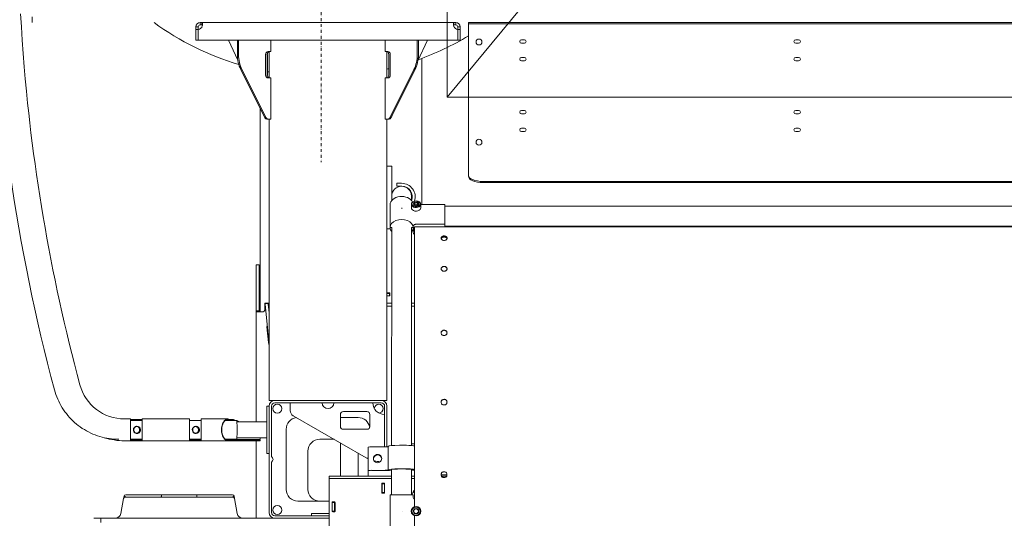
# Model space of a CAD drawing. Header units: millimetres. Extents: x -70269 to 35056, y -51814 to 48966.
# Tile 141 of 220: x -37587 to -35917, y 30694 to 31540. Entities that reach past the tile are written whole.
import ezdxf

# ---------------------------------------------------------------- set-up
doc = ezdxf.new("R2010")
doc.units = ezdxf.units.MM
doc.linetypes.add('DASHDOT', pattern=[1, 0.5, -0.25, 0, -0.25])
doc.layers.add('00 - nowa technologia myjni_Nr_pióra__95', color=7, linetype='Continuous', lineweight=20, true_color=0x7c7c7c)
doc.layers.add('Nowe_Drzwi Archicad_Nr_pióra__95', color=7, linetype='Continuous', lineweight=20, true_color=0x7c7c7c)
doc.layers.add('Nowe_Drzwi Archicad', color=7, linetype='Continuous')
doc.layers.add('XREF', color=8, linetype='Continuous', lineweight=9)

# ---------------------------------------------------------------- blocks, each defined once
blk = doc.blocks.new('Drzwi garażowe_ segmentowe[5]_1')
at = {"layer": 'Nowe_Drzwi Archicad_Nr_pióra__95', "color": 8, "linetype": 'Continuous', "lineweight": 20, "true_color": 0x7c7c7c}
for p, q in [((159.88, 2596.65), (159.88, 3006.64)), ((498.88, 3006.64), (159.88, 2596.65)), ((498.88, 2596.65), (159.88, 2596.65))]:
    blk.add_line(p, q, dxfattribs=at)
blk = doc.blocks.new('parter 2025.10.15')
at = {"layer": '00 - nowa technologia myjni_Nr_pióra__95', "color": 8, "linetype": 'DASHDOT', "lineweight": 5}
blk.add_line((138.52, 2711.05), (138.52, 2585.6), dxfattribs=at)
at = {"layer": '00 - nowa technologia myjni_Nr_pióra__95', "color": 8, "linetype": 'Continuous', "lineweight": 5}
for p, q in [((89.52, 2610.28), (89.52, 2609.28)), ((117.27, 2608.54), (117.67, 2608.54)), ((117.27, 2608.54), (117.27, 2608.13)), ((117.27, 2608.13), (117.67, 2608.13)), ((117.27, 2606.28), (117.27, 2608.13)), ((117.67, 2608.54), (117.67, 2608.14)), ((117.67, 2606.28), (117.67, 2608.14)), ((118.3, 2609.28), (118.01, 2609.28)), ((118.01, 2609.28), (118.01, 2608.88)), ((118.3, 2608.88), (118.01, 2608.88)), ((118.3, 2609.28), (161.03, 2609.28)), ((118.3, 2609.28), (118.3, 2608.88)), ((161.33, 2609.28), (161.03, 2609.28)), ((161.03, 2609.28), (161.03, 2608.88)), ((161.33, 2608.88), (161.03, 2608.88)), ((161.33, 2609.28), (161.33, 2608.88)), ((162.07, 2608.54), (161.67, 2608.54)), ((161.67, 2608.13), (161.67, 2608.54)), ((161.67, 2606.28), (161.67, 2608.14)), ((162.07, 2608.13), (161.67, 2608.13)), ((161.67, 2608.13), (161.67, 2606.28)), ((162.07, 2608.13), (162.07, 2608.54)), ((162.07, 2606.28), (162.07, 2608.13)), ((164.47, 2609.28), (163.47, 2609.28)), ((163.47, 2609.28), (163.47, 2609.08)), ((163.47, 2609.08), (163.47, 2608.58)), ((164.47, 2609.08), (163.47, 2609.08)), ((163.47, 2587.72), (163.47, 2608.58)), ((164.47, 2609.28), (320.47, 2609.28)), ((164.47, 2609.08), (320.47, 2609.08)), ((117.27, 2606.28), (117.67, 2606.28)), ((161.67, 2606.28), (117.67, 2606.28)), ((122.78, 2606.28), (124.38, 2602.88)), ((124.3, 2606.28), (124.3, 2603.82)), ((124.5, 2606.28), (124.5, 2603.82)), ((129.96, 2604.38), (129.96, 2606.28)), ((149.35, 2604.38), (149.35, 2606.28)), ((154.81, 2606.28), (154.81, 2603.82)), ((156.56, 2606.28), (154.92, 2602.79)), ((155.01, 2606.28), (155.01, 2603.82)), ((162.07, 2606.28), (161.67, 2606.28)), ((172.47, 2606.38), (172.97, 2606.38)), ((218.97, 2606.38), (219.47, 2606.38)), ((172.47, 2605.78), (172.97, 2605.78)), ((218.97, 2605.78), (219.47, 2605.78)), ((129.09, 2603.88), (129.09, 2600.38)), ((129.1, 2603.88), (129.1, 2600.38)), ((129.38, 2603.88), (129.38, 2600.38)), ((129.53, 2604.38), (129.96, 2604.38)), ((129.67, 2599.88), (129.67, 2604.38)), ((149.79, 2604.38), (149.35, 2604.38)), ((149.67, 2599.88), (149.67, 2604.38)), ((149.96, 2603.88), (149.96, 2600.38)), ((150.22, 2603.88), (150.22, 2600.38)), ((155.57, 2578.4), (155.57, 2603.19)), ((172.47, 2603.38), (172.97, 2603.38)), ((218.97, 2603.38), (219.47, 2603.38)), ((124.88, 2601.32), (128.98, 2593.13)), ((125.08, 2601.32), (129.18, 2593.13)), ((154.23, 2601.32), (150.13, 2593.13)), ((154.43, 2601.32), (150.33, 2593.13)), ((172.47, 2602.78), (172.97, 2602.78)), ((218.97, 2602.78), (219.47, 2602.78)), ((129.53, 2599.88), (129.96, 2599.88)), ((129.96, 2592.88), (129.96, 2599.88)), ((149.35, 2592.88), (149.35, 2599.88)), ((149.79, 2599.88), (149.35, 2599.88)), ((128.17, 2594.75), (128.17, 2560.18)), ((128.96, 2593.16), (128.99, 2593.1)), ((129.28, 2592.88), (129.35, 2592.88)), ((129.55, 2592.88), (129.35, 2592.88)), ((129.55, 2592.88), (129.96, 2592.88)), ((129.67, 2545.18), (129.67, 2592.88)), ((149.76, 2592.88), (149.35, 2592.88)), ((149.67, 2545.18), (149.67, 2592.88)), ((149.96, 2592.88), (149.76, 2592.88)), ((150.05, 2592.88), (149.96, 2592.88)), ((150.79, 2594.04), (150.35, 2593.1)), ((172.47, 2594.38), (172.97, 2594.38)), ((172.47, 2593.78), (172.97, 2593.78)), ((218.97, 2594.38), (219.47, 2594.38)), ((218.97, 2593.78), (219.47, 2593.78)), ((172.47, 2591.38), (172.97, 2591.38)), ((218.97, 2591.38), (219.47, 2591.38)), ((172.47, 2590.78), (172.97, 2590.78)), ((218.97, 2590.78), (219.47, 2590.78)), ((163.47, 2587.72), (163.47, 2587.27)), ((163.47, 2583.38), (163.47, 2587.27)), ((149.67, 2584.91), (150.47, 2584.91)), ((149.67, 2584.91), (149.67, 2574.31)), ((150.47, 2584.91), (150.47, 2579.83)), ((163.47, 2583.2), (163.47, 2583.38)), ((151.35, 2582.01), (152.15, 2582.01)), ((151.35, 2581.51), (151.35, 2582.01)), ((152.14, 2581.51), (151.35, 2581.51)), ((318.97, 2582.33), (165.97, 2582.33)), ((318.97, 2582.15), (165.97, 2582.15)), ((150.47, 2579.09), (150.47, 2579.83)), ((153.84, 2579.09), (153.84, 2579.83)), ((150.2, 2574.5), (150.2, 2578.4)), ((150.2, 2578.4), (150.2, 2574.5)), ((153.8, 2577.85), (153.8, 2578.46)), ((154.14, 2578.53), (154.15, 2578.52)), ((154.15, 2578.53), (154.14, 2578.53)), ((154.37, 2578.46), (154.27, 2578.33)), ((154.37, 2578.81), (154.37, 2578.8)), ((154.38, 2578.81), (154.37, 2578.81)), ((154.37, 2578.46), (154.37, 2578.81)), ((154.83, 2578.46), (154.37, 2578.46)), ((154.37, 2578.25), (154.37, 2578.24)), ((154.37, 2578.24), (154.38, 2578.24)), ((154.83, 2578.81), (154.83, 2578.81)), ((154.84, 2578.8), (154.83, 2578.81)), ((154.83, 2578.46), (154.83, 2578.81)), ((154.94, 2578.33), (154.83, 2578.46)), ((154.83, 2578.24), (154.84, 2578.25)), ((154.83, 2578.24), (154.83, 2578.24)), ((155.07, 2578.53), (155.06, 2578.53)), ((155.06, 2578.52), (155.07, 2578.53)), ((155.4, 2577.85), (155.4, 2578.46)), ((155.4, 2578.4), (159.45, 2578.4)), ((159.45, 2575.06), (159.45, 2578.4)), ((329.1, 2578.09), (159.45, 2578.13)), ((150.2, 2574.5), (150.5, 2574.5)), ((150.2, 2574.5), (150.5, 2574.5)), ((150.46, 2537.51), (150.47, 2574.5)), ((154.1, 2574.5), (153.8, 2574.5)), ((154.1, 2574.5), (153.8, 2574.5)), ((153.83, 2537.52), (153.84, 2574.5)), ((154.1, 2574.5), (154.1, 2574.71)), ((154.1, 2574.5), (154.1, 2574.71)), ((154.1, 2574.5), (154.35, 2574.5)), ((154.14, 2574.47), (154.12, 2574.5)), ((154.14, 2574.47), (154.14, 2573.95)), ((154.35, 2574.58), (154.34, 2527.14)), ((154.35, 2574.63), (154.35, 2574.58)), ((509.35, 2574.55), (154.35, 2574.63)), ((159.45, 2575.06), (154.6, 2575.06)), ((154.6, 2575.06), (159.45, 2575.06)), ((159.45, 2574.63), (159.45, 2575.06)), ((329.1, 2574.72), (159.45, 2574.76)), ((193.77, 2574.75), (193.77, 2574.62)), ((219.57, 2574.61), (219.57, 2574.75)), ((221.57, 2574.75), (221.57, 2574.61)), ((247.37, 2574.61), (247.37, 2574.74)), ((249.37, 2574.74), (249.37, 2574.61)), ((149.67, 2574.31), (150.22, 2574.31)), ((154.1, 2573.66), (154.1, 2573.99)), ((127.47, 2568.18), (127.47, 2567.18)), ((127.97, 2568.18), (127.47, 2568.18)), ((127.97, 2568.18), (127.97, 2567.18)), ((127.47, 2567.18), (127.47, 2560.88)), ((127.97, 2560.88), (127.97, 2567.18)), ((127.97, 2565.01), (127.97, 2566.34)), ((149.67, 2563.43), (150.17, 2563.43)), ((149.97, 2563.33), (149.67, 2563.33)), ((150.17, 2562.93), (149.67, 2562.93)), ((149.97, 2562.93), (149.67, 2562.93)), ((150.07, 2563.33), (149.97, 2563.33)), ((150.07, 2563.33), (150.07, 2562.93)), ((150.07, 2563.33), (150.17, 2563.33)), ((150.17, 2562.93), (150.17, 2563.43)), ((128.97, 2561.68), (128.97, 2561.18)), ((129.07, 2561.68), (128.97, 2561.68)), ((129.07, 2561.18), (128.97, 2561.18)), ((128.97, 2561.18), (128.97, 2560.74)), ((129.53, 2561.61), (129.03, 2561.57)), ((129.03, 2561.57), (129.04, 2561.45)), ((129.04, 2561.45), (129.38, 2557.56)), ((129.47, 2561.68), (129.07, 2561.68)), ((129.47, 2561.68), (129.57, 2561.68)), ((129.53, 2561.61), (129.54, 2561.49)), ((129.54, 2561.49), (129.67, 2560.04)), ((129.57, 2561.68), (129.57, 2561.18)), ((129.67, 2561.68), (129.57, 2561.68)), ((129.67, 2561.18), (129.57, 2561.18)), ((149.67, 2561.68), (149.77, 2561.68)), ((149.77, 2561.18), (149.67, 2561.18)), ((150.46, 2561.68), (149.77, 2561.68)), ((150.46, 2561.18), (149.77, 2561.18)), ((154.35, 2561.68), (153.83, 2561.68)), ((154.35, 2561.18), (153.83, 2561.18)), ((127.47, 2560.88), (127.47, 2560.38)), ((127.47, 2560.38), (127.47, 2560.18)), ((127.97, 2560.38), (127.47, 2560.38)), ((128.41, 2560.18), (127.47, 2560.18)), ((127.47, 2560.18), (127.47, 2541.52)), ((127.97, 2560.88), (127.97, 2560.38)), ((127.97, 2560.38), (127.97, 2560.18)), ((128.41, 2560.18), (128.47, 2560.18)), ((128.97, 2560.68), (128.97, 2560.74)), ((129.56, 2554.99), (129.32, 2557.68)), ((129.38, 2557.56), (129.67, 2554.33)), ((129.67, 2554.33), (129.67, 2554.3)), ((129.67, 2545.18), (130.67, 2545.18)), ((130.47, 2545.18), (130.47, 2545.16)), ((148.67, 2545.18), (130.67, 2545.18)), ((148.67, 2544.78), (130.67, 2544.78)), ((138.67, 2544.78), (133.27, 2544.78)), ((133.27, 2544.78), (133.27, 2543.44)), ((147.27, 2544.78), (140.67, 2544.78)), ((148.67, 2545.18), (149.67, 2545.18)), ((158.85, 2544.88), (158.85, 2544.88)), ((129.27, 2544.18), (129.27, 2543.18)), ((129.67, 2544.18), (129.27, 2544.18)), ((129.27, 2543.18), (129.27, 2537.18)), ((129.67, 2526.18), (129.67, 2544.18)), ((130.07, 2535.68), (130.07, 2544.18)), ((141.77, 2540.78), (141.77, 2542.78)), ((142.27, 2543.28), (146.27, 2543.28)), ((146.77, 2542.78), (146.77, 2540.78)), ((149.27, 2544.18), (149.27, 2537.3)), ((149.67, 2544.18), (149.67, 2537.31)), ((105.17, 2542.03), (106.17, 2542.03)), ((106.17, 2538.33), (106.17, 2542.03)), ((108.17, 2541.96), (106.17, 2541.96)), ((106.17, 2541.85), (106.17, 2541.93)), ((108.17, 2541.85), (106.17, 2541.85)), ((108.17, 2541.78), (106.17, 2541.78)), ((108.17, 2542.03), (108.17, 2538.33)), ((108.17, 2542.03), (116.17, 2542.03)), ((116.17, 2538.33), (116.17, 2542.03)), ((116.17, 2541.85), (116.17, 2541.93)), ((118.17, 2541.78), (116.17, 2541.78)), ((118.17, 2542.03), (118.17, 2538.33)), ((118.17, 2542.03), (122.68, 2542.03)), ((124.18, 2541.78), (122.27, 2541.78)), ((123.12, 2541.78), (122.97, 2541.85)), ((123.32, 2541.78), (122.99, 2541.95)), ((123.03, 2541.93), (123.55, 2541.93)), ((124.05, 2541.78), (123.77, 2541.88)), ((124.23, 2541.78), (124.18, 2541.78)), ((129.27, 2541.52), (124.22, 2541.52)), ((124.71, 2541.52), (124.25, 2541.7)), ((133.77, 2542.57), (146.11, 2535.45)), ((141.77, 2542.28), (144.77, 2542.28)), ((107.26, 2539.58), (107.27, 2539.58)), ((117.25, 2539.58), (117.26, 2539.58)), ((132.57, 2530.08), (132.57, 2540.28)), ((146.27, 2540.28), (142.27, 2540.28)), ((106.17, 2538.33), (105.17, 2538.33)), ((108.17, 2538.58), (106.17, 2538.58)), ((106.17, 2538.53), (108.17, 2538.53)), ((108.17, 2538.43), (106.17, 2538.43)), ((108.17, 2538.33), (106.17, 2538.33)), ((116.17, 2538.33), (108.17, 2538.33)), ((118.17, 2538.58), (116.17, 2538.58)), ((116.17, 2538.53), (118.17, 2538.53)), ((118.17, 2538.43), (116.17, 2538.43)), ((118.17, 2538.33), (116.17, 2538.33)), ((122.68, 2538.33), (118.17, 2538.33)), ((124.18, 2538.58), (122.27, 2538.58)), ((122.35, 2538.53), (128.17, 2538.53)), ((128.17, 2538.43), (122.68, 2538.43)), ((128.17, 2538.33), (122.68, 2538.33)), ((129.27, 2538.83), (124.22, 2538.83)), ((127.47, 2538.33), (127.47, 2525.17)), ((127.82, 2538.53), (127.82, 2538.43)), ((128.17, 2538.65), (128.17, 2538.83)), ((129.27, 2538.83), (128.17, 2538.83)), ((129.27, 2538.83), (128.17, 2538.83)), ((128.17, 2538.65), (128.17, 2538.53)), ((128.17, 2538.33), (128.17, 2538.43)), ((140.69, 2538.58), (138.27, 2538.58)), ((141.77, 2537.95), (141.77, 2532.33)), ((153.83, 2537.83), (154.34, 2537.83)), ((129.27, 2537.18), (129.27, 2536.18)), ((129.67, 2536.18), (129.27, 2536.18)), ((136.27, 2536.58), (136.27, 2530.08)), ((144.77, 2536.22), (144.77, 2532.33)), ((146.47, 2533.29), (146.47, 2537.27)), ((149.37, 2537.3), (147.07, 2537.3)), ((149.87, 2533.39), (149.87, 2537.38)), ((130.07, 2535.68), (130.27, 2535.43)), ((130.07, 2534.68), (130.27, 2534.93)), ((130.07, 2526.18), (130.07, 2534.68)), ((146.47, 2532.33), (146.47, 2533.29)), ((146.47, 2533.29), (146.85, 2533.26)), ((149.37, 2533.31), (147.07, 2533.31)), ((147.07, 2533.27), (149.37, 2533.27)), ((149.87, 2533.39), (149.87, 2533.36)), ((150.37, 2533.36), (150.37, 2533.39)), ((150.46, 2529.13), (150.46, 2533.44)), ((153.83, 2529.13), (153.83, 2533.45)), ((153.97, 2533.39), (153.97, 2533.32)), ((153.97, 2533.32), (154.34, 2533.32)), ((141.37, 2532.33), (139.87, 2532.33)), ((139.87, 2532.33), (139.87, 2531.93)), ((141.37, 2532.33), (139.87, 2532.33)), ((139.87, 2532.33), (139.87, 2531.93)), ((139.87, 2531.93), (139.87, 2531.59)), ((141.37, 2531.93), (139.87, 2531.93)), ((139.87, 2531.93), (139.87, 2531.59)), ((141.37, 2531.93), (139.87, 2531.93)), ((139.87, 2523.27), (139.87, 2531.59)), ((139.87, 2523.27), (139.87, 2531.59)), ((150.46, 2532.33), (141.37, 2532.33)), ((150.46, 2532.33), (141.37, 2532.33)), ((150.46, 2531.93), (141.37, 2531.93)), ((150.46, 2531.93), (141.37, 2531.93)), ((146.47, 2532.33), (150.46, 2532.33)), ((148.77, 2531.03), (148.77, 2529.53)), ((148.77, 2531.03), (148.77, 2529.53)), ((148.87, 2531.13), (149.17, 2531.13)), ((148.87, 2531.03), (148.87, 2531.13)), ((148.87, 2531.13), (149.17, 2531.13)), ((148.87, 2531.03), (148.87, 2531.13)), ((148.87, 2530.93), (148.87, 2531.03)), ((149.27, 2531.03), (148.87, 2531.03)), ((148.87, 2530.93), (148.87, 2531.03)), ((149.27, 2531.03), (148.87, 2531.03)), ((149.27, 2529.53), (149.27, 2531.03)), ((149.27, 2529.53), (149.27, 2531.03)), ((154.34, 2532.33), (153.83, 2532.33)), ((153.83, 2532.33), (154.34, 2532.33)), ((154.34, 2532.33), (153.83, 2532.33)), ((154.34, 2531.93), (153.83, 2531.93)), ((154.34, 2531.93), (153.83, 2531.93)), ((158.84, 2532.58), (158.84, 2532.58)), ((158.85, 2532.53), (158.92, 2532.53)), ((158.85, 2532.53), (158.92, 2532.53)), ((159.77, 2532.33), (158.91, 2532.33)), ((159.77, 2532.33), (158.91, 2532.33)), ((158.92, 2532.53), (158.92, 2532.33)), ((158.92, 2532.53), (159.84, 2532.53)), ((158.92, 2532.53), (158.92, 2532.33)), ((158.92, 2532.53), (159.84, 2532.53)), ((148.87, 2530.93), (148.87, 2529.63)), ((148.87, 2530.93), (148.87, 2529.63)), ((148.87, 2529.53), (148.87, 2529.63)), ((148.87, 2529.53), (148.87, 2529.63)), ((148.87, 2529.53), (148.87, 2529.43)), ((149.27, 2529.53), (148.87, 2529.53)), ((148.87, 2529.53), (148.87, 2529.43)), ((149.27, 2529.53), (148.87, 2529.53)), ((149.17, 2529.43), (148.87, 2529.43)), ((149.17, 2529.43), (148.87, 2529.43)), ((149.27, 2529.63), (149.27, 2530.93)), ((149.27, 2529.63), (149.27, 2530.93)), ((149.27, 2529.53), (149.27, 2529.63)), ((105.01, 2528.53), (104.56, 2526)), ((105.08, 2528.93), (105.01, 2528.53)), ((105.34, 2528.78), (105.31, 2528.78)), ((105.58, 2528.78), (105.34, 2528.78)), ((111.52, 2529.18), (105.38, 2529.18)), ((106.05, 2528.78), (105.58, 2528.78)), ((106.83, 2528.78), (106.05, 2528.78)), ((109.03, 2528.78), (106.83, 2528.78)), ((109.09, 2528.78), (109.03, 2528.78)), ((111.2, 2528.78), (109.09, 2528.78)), ((111.22, 2528.78), (111.2, 2528.78)), ((115.85, 2528.78), (111.22, 2528.78)), ((111.42, 2529.08), (111.42, 2528.88)), ((111.52, 2529.18), (112.04, 2529.18)), ((112.04, 2529.18), (112.11, 2529.18)), ((112.11, 2529.18), (113.42, 2529.18)), ((115.42, 2529.18), (113.42, 2529.18)), ((115.42, 2529.18), (116.73, 2529.18)), ((118.55, 2528.78), (115.85, 2528.78)), ((116.73, 2529.18), (116.8, 2529.18)), ((116.8, 2529.18), (117.32, 2529.18)), ((123.46, 2529.18), (117.32, 2529.18)), ((117.42, 2529.08), (117.42, 2528.88)), ((117.42, 2528.88), (117.42, 2529.08)), ((118.99, 2528.78), (118.55, 2528.78)), ((119.01, 2528.78), (118.99, 2528.78)), ((121.22, 2528.78), (119.01, 2528.78)), ((121.23, 2528.78), (121.22, 2528.78)), ((121.24, 2528.78), (121.23, 2528.78)), ((122.33, 2528.78), (121.24, 2528.78)), ((122.54, 2528.78), (122.33, 2528.78)), ((123.05, 2528.78), (122.54, 2528.78)), ((123.06, 2528.78), (123.05, 2528.78)), ((123.38, 2528.78), (123.06, 2528.78)), ((123.38, 2528.78), (123.38, 2528.78)), ((123.38, 2528.78), (123.38, 2528.78)), ((123.51, 2528.78), (123.38, 2528.78)), ((123.53, 2528.78), (123.51, 2528.78)), ((123.83, 2528.53), (123.76, 2528.93)), ((123.83, 2528.53), (124.27, 2526)), ((139.87, 2528.08), (134.57, 2528.08)), ((140.37, 2527.88), (140.37, 2526.38)), ((140.37, 2527.88), (140.77, 2527.88)), ((140.37, 2527.88), (140.37, 2526.38)), ((140.37, 2527.88), (140.37, 2527.78)), ((140.37, 2527.88), (140.77, 2527.88)), ((140.37, 2527.78), (140.37, 2526.48)), ((140.37, 2527.78), (140.37, 2526.48)), ((140.47, 2527.98), (140.77, 2527.98)), ((140.47, 2527.98), (140.77, 2527.98)), ((140.77, 2527.88), (140.77, 2527.98)), ((140.77, 2527.88), (140.77, 2527.98)), ((140.77, 2527.88), (140.77, 2527.78)), ((140.77, 2527.88), (140.77, 2527.78)), ((140.77, 2526.48), (140.77, 2527.78)), ((140.77, 2526.48), (140.77, 2527.78)), ((140.87, 2526.38), (140.87, 2527.88)), ((140.87, 2526.38), (140.87, 2527.88)), ((150.19, 2523.63), (150.19, 2529.13)), ((154.09, 2529.13), (150.19, 2529.13)), ((150.19, 2529.13), (150.19, 2523.63)), ((154.09, 2529.13), (154.09, 2528.83)), ((154.09, 2529.13), (154.09, 2528.83)), ((140.37, 2526.48), (140.37, 2526.38)), ((140.37, 2526.38), (140.77, 2526.38)), ((140.37, 2526.38), (140.77, 2526.38)), ((140.77, 2526.28), (140.47, 2526.28)), ((140.77, 2526.28), (140.47, 2526.28)), ((140.77, 2526.48), (140.77, 2526.38)), ((140.77, 2526.48), (140.77, 2526.38)), ((140.77, 2526.38), (140.77, 2526.28)), ((140.77, 2526.38), (140.77, 2526.28)), ((152.22, 2526.28), (152.23, 2526.3)), ((154.24, 2526.57), (154.13, 2526.38)), ((154.13, 2526.38), (154.13, 2526.37)), ((154.13, 2526.38), (154.13, 2526.38)), ((154.36, 2525.98), (154.13, 2526.37)), ((154.24, 2526.57), (154.36, 2526.77)), ((154.36, 2526.78), (154.36, 2526.77)), ((154.37, 2526.78), (154.36, 2526.78)), ((154.37, 2526.78), (154.81, 2526.78)), ((154.82, 2526.78), (154.81, 2526.78)), ((154.83, 2526.77), (154.82, 2526.78)), ((154.83, 2526.77), (155.05, 2526.38)), ((154.94, 2526.18), (154.83, 2525.98)), ((154.94, 2526.18), (155.05, 2526.37)), ((155.05, 2526.38), (155.05, 2526.38)), ((155.05, 2526.37), (155.05, 2526.38)), ((101.17, 2525.18), (99.95, 2525.18)), ((101.17, 2525.18), (101.17, 2524.44)), ((139.87, 2525.18), (101.17, 2525.18)), ((130.67, 2525.58), (139.87, 2525.58)), ((130.67, 2525.18), (139.87, 2525.18)), ((136.87, 2525.58), (136.87, 2525.98)), ((136.87, 2525.98), (139.37, 2525.98)), ((136.87, 2525.58), (136.87, 2525.98)), ((136.87, 2525.98), (139.37, 2525.98)), ((136.87, 2525.58), (139.37, 2525.58)), ((136.87, 2525.58), (139.37, 2525.58)), ((139.37, 2525.98), (139.87, 2525.98)), ((139.37, 2525.98), (139.87, 2525.98)), ((139.37, 2525.58), (139.87, 2525.58)), ((139.37, 2525.58), (139.87, 2525.58)), ((154.34, 2525.62), (154.33, 2453.69)), ((154.36, 2525.98), (154.37, 2525.98)), ((154.36, 2525.98), (154.36, 2525.98)), ((154.81, 2525.97), (154.37, 2525.98)), ((154.81, 2525.97), (154.82, 2525.97)), ((154.82, 2525.97), (154.83, 2525.98))]:
    blk.add_line(p, q, dxfattribs=at)
for points in [[(87.53, 2610.79), (87.67, 2608.54), (87.82, 2606.29), (87.98, 2604.03), (88.16, 2601.78), (88.34, 2599.72), (88.53, 2597.67), (88.74, 2595.61), (88.92, 2593.94), (89.11, 2592.27), (89.3, 2590.6), (89.52, 2588.84), (89.75, 2587.08), (89.99, 2585.33), (90.25, 2583.52), (90.52, 2581.71), (90.79, 2579.9), (91.08, 2578.1), (91.38, 2576.3), (91.69, 2574.51), (92.01, 2572.72), (92.34, 2570.93), (92.68, 2569.14), (93.03, 2567.35), (93.39, 2565.56), (93.77, 2563.78), (94.15, 2562), (94.54, 2560.22), (94.94, 2558.45), (95.36, 2556.67), (95.78, 2554.9), (96.22, 2553.13), (96.66, 2551.37), (97.12, 2549.6), (97.59, 2547.84)], [(118.41, 2609.06), (118.4, 2609.15), (118.4, 2609.18), (118.39, 2609.21), (118.37, 2609.24), (118.36, 2609.26), (118.33, 2609.27), (118.3, 2609.28)], [(118.3, 2608.54), (118.35, 2608.66), (118.38, 2608.78), (118.4, 2608.9), (118.41, 2609.02), (118.41, 2609.06)], [(118.39, 2608.84), (118.37, 2608.86), (118.36, 2608.87), (118.33, 2608.87), (118.3, 2608.88)], [(161.03, 2609.28), (161, 2609.27), (160.98, 2609.25), (160.96, 2609.23), (160.95, 2609.2), (160.94, 2609.17), (160.93, 2609.12), (160.93, 2609.06)], [(160.93, 2609.06), (160.93, 2609), (160.94, 2608.93), (160.96, 2608.79), (160.99, 2608.65), (161.03, 2608.54)], [(161.03, 2608.88), (161, 2608.87), (160.98, 2608.87), (160.96, 2608.86), (160.95, 2608.84)], [(154.25, 2578.62), (154.21, 2578.58), (154.17, 2578.55), (154.15, 2578.53)], [(154.37, 2578.25), (154.33, 2578.28), (154.29, 2578.31), (154.25, 2578.36), (154.2, 2578.42), (154.15, 2578.52)], [(154.25, 2578.62), (154.29, 2578.68), (154.34, 2578.75), (154.37, 2578.8)], [(154.38, 2578.81), (154.46, 2578.79), (154.54, 2578.77), (154.62, 2578.77), (154.71, 2578.78), (154.76, 2578.79), (154.83, 2578.81)], [(154.83, 2578.24), (154.74, 2578.22), (154.67, 2578.21), (154.58, 2578.2), (154.5, 2578.21), (154.44, 2578.22), (154.38, 2578.24)], [(154.84, 2578.8), (154.88, 2578.73), (154.92, 2578.67), (154.96, 2578.62), (155, 2578.57), (155.03, 2578.55), (155.06, 2578.53)], [(154.95, 2578.35), (154.91, 2578.31), (154.87, 2578.27), (154.84, 2578.25)], [(154.95, 2578.35), (154.99, 2578.4), (155.06, 2578.52)], [(154.1, 2574.71), (154.11, 2574.77), (154.13, 2574.82), (154.16, 2574.87), (154.2, 2574.92), (154.25, 2574.96), (154.31, 2575), (154.38, 2575.03), (154.44, 2575.05), (154.52, 2575.06), (154.6, 2575.06)], [(154.1, 2574.71), (154.11, 2574.77), (154.13, 2574.82), (154.16, 2574.87), (154.2, 2574.92), (154.25, 2574.96), (154.31, 2575), (154.38, 2575.03), (154.44, 2575.05), (154.52, 2575.06), (154.6, 2575.06)], [(158.85, 2572.7), (158.86, 2572.76), (158.88, 2572.82), (158.91, 2572.88), (158.95, 2572.93), (159, 2572.97), (159.06, 2573.01), (159.13, 2573.04), (159.2, 2573.07), (159.27, 2573.08), (159.35, 2573.08)], [(158.85, 2572.68), (158.86, 2572.73), (158.87, 2572.78), (158.9, 2572.83), (158.92, 2572.86), (158.94, 2572.89), (158.97, 2572.92), (159.01, 2572.95), (159.06, 2572.98), (159.13, 2573.01), (159.2, 2573.03), (159.28, 2573.05), (159.35, 2573.05)], [(159.35, 2572.94), (159.28, 2572.94), (159.21, 2572.93), (159.15, 2572.91), (159.07, 2572.88), (159, 2572.84), (158.95, 2572.79), (158.9, 2572.73), (158.88, 2572.68), (158.86, 2572.63)], [(159.35, 2572.91), (159.28, 2572.9), (159.22, 2572.89), (159.15, 2572.88), (159.08, 2572.85), (159.01, 2572.81), (158.96, 2572.76), (158.91, 2572.71), (158.88, 2572.66), (158.86, 2572.62)], [(159.85, 2572.7), (159.85, 2572.76), (159.83, 2572.82), (159.8, 2572.88), (159.76, 2572.93), (159.71, 2572.97), (159.65, 2573.01), (159.58, 2573.04), (159.51, 2573.07), (159.43, 2573.08), (159.35, 2573.08)], [(159.85, 2572.68), (159.84, 2572.74), (159.82, 2572.8), (159.8, 2572.83), (159.78, 2572.87), (159.75, 2572.9), (159.72, 2572.93), (159.65, 2572.97), (159.57, 2573.01), (159.5, 2573.03), (159.43, 2573.05), (159.35, 2573.05)], [(159.35, 2572.94), (159.4, 2572.94), (159.46, 2572.93), (159.51, 2572.92), (159.55, 2572.91), (159.62, 2572.89), (159.67, 2572.85), (159.72, 2572.82), (159.77, 2572.78), (159.8, 2572.73), (159.83, 2572.68), (159.84, 2572.63)], [(159.35, 2572.91), (159.45, 2572.9), (159.55, 2572.88), (159.59, 2572.86), (159.64, 2572.84), (159.68, 2572.82), (159.72, 2572.79), (159.76, 2572.75), (159.79, 2572.71), (159.82, 2572.66), (159.84, 2572.62)], [(159.35, 2572.31), (159.25, 2572.32), (159.16, 2572.34), (159.12, 2572.36), (159.07, 2572.38), (159.03, 2572.4), (159, 2572.43), (158.95, 2572.47), (158.91, 2572.53), (158.88, 2572.58), (158.86, 2572.64), (158.85, 2572.7)], [(159.35, 2572.31), (159.43, 2572.32), (159.52, 2572.34), (159.61, 2572.37), (159.65, 2572.39), (159.69, 2572.42), (159.73, 2572.44), (159.76, 2572.47), (159.8, 2572.53), (159.83, 2572.58), (159.85, 2572.64), (159.85, 2572.7)], [(158.85, 2567.51), (158.86, 2567.58), (158.88, 2567.64), (158.91, 2567.7), (158.95, 2567.75), (159, 2567.8), (159.06, 2567.84), (159.12, 2567.88), (159.2, 2567.9), (159.27, 2567.92), (159.35, 2567.92)], [(158.85, 2567.5), (158.86, 2567.56), (158.88, 2567.62), (158.91, 2567.68), (158.95, 2567.73), (159, 2567.78), (159.06, 2567.82), (159.13, 2567.85), (159.2, 2567.87), (159.27, 2567.89), (159.35, 2567.89)], [(159.85, 2567.51), (159.84, 2567.58), (159.83, 2567.64), (159.8, 2567.7), (159.75, 2567.75), (159.7, 2567.8), (159.64, 2567.84), (159.58, 2567.88), (159.51, 2567.9), (159.43, 2567.92), (159.35, 2567.92)], [(159.85, 2567.5), (159.84, 2567.56), (159.82, 2567.62), (159.8, 2567.67), (159.76, 2567.71), (159.72, 2567.76), (159.69, 2567.78), (159.65, 2567.81), (159.57, 2567.85), (159.5, 2567.87), (159.43, 2567.89), (159.35, 2567.89)], [(159.35, 2567.1), (159.3, 2567.1), (159.25, 2567.11), (159.21, 2567.12), (159.16, 2567.13), (159.1, 2567.15), (159.05, 2567.18), (159, 2567.22), (158.95, 2567.27), (158.9, 2567.32), (158.87, 2567.39), (158.86, 2567.45), (158.85, 2567.51)], [(159.35, 2567.1), (159.43, 2567.1), (159.48, 2567.11), (159.52, 2567.12), (159.57, 2567.14), (159.61, 2567.16), (159.67, 2567.19), (159.71, 2567.23), (159.76, 2567.27), (159.8, 2567.32), (159.83, 2567.38), (159.85, 2567.45), (159.85, 2567.51)], [(158.85, 2556.64), (158.85, 2556.72), (158.87, 2556.79), (158.9, 2556.85), (158.94, 2556.91), (159, 2556.97), (159.06, 2557.01), (159.12, 2557.05), (159.19, 2557.08), (159.27, 2557.09), (159.35, 2557.1)], [(158.85, 2556.63), (158.86, 2556.7), (158.88, 2556.77), (158.91, 2556.84), (158.95, 2556.9), (159, 2556.95), (159.06, 2556.99), (159.13, 2557.03), (159.2, 2557.06), (159.27, 2557.07), (159.35, 2557.08)], [(159.35, 2556.19), (159.27, 2556.19), (159.19, 2556.21), (159.12, 2556.24), (159.05, 2556.28), (158.99, 2556.32), (158.94, 2556.38), (158.9, 2556.44), (158.87, 2556.51), (158.85, 2556.58), (158.85, 2556.64)], [(159.85, 2556.64), (159.84, 2556.72), (159.82, 2556.79), (159.79, 2556.85), (159.75, 2556.91), (159.7, 2556.97), (159.64, 2557.01), (159.57, 2557.05), (159.5, 2557.08), (159.43, 2557.09), (159.35, 2557.1)], [(159.85, 2556.63), (159.84, 2556.7), (159.82, 2556.77), (159.79, 2556.84), (159.75, 2556.9), (159.7, 2556.95), (159.64, 2556.99), (159.57, 2557.03), (159.5, 2557.06), (159.43, 2557.07), (159.35, 2557.08)], [(159.35, 2556.19), (159.43, 2556.19), (159.5, 2556.21), (159.58, 2556.24), (159.64, 2556.28), (159.7, 2556.32), (159.75, 2556.38), (159.79, 2556.44), (159.82, 2556.51), (159.84, 2556.58), (159.85, 2556.64)], [(93.3, 2546.95), (93.41, 2546.56), (93.54, 2546.17), (93.68, 2545.78), (93.84, 2545.4), (94.01, 2545.03), (94.19, 2544.66), (94.38, 2544.3), (94.59, 2543.94), (94.82, 2543.6), (95.05, 2543.26), (95.3, 2542.93), (95.55, 2542.61), (95.82, 2542.3), (96.1, 2542), (96.4, 2541.71), (96.7, 2541.43), (97.01, 2541.17), (97.33, 2540.91), (97.66, 2540.67), (98, 2540.43), (98.35, 2540.22), (98.7, 2540.01), (99.06, 2539.82), (99.43, 2539.63), (99.81, 2539.47), (100.19, 2539.31), (100.57, 2539.18), (100.96, 2539.05), (101.36, 2538.94), (101.76, 2538.84), (102.16, 2538.76), (102.57, 2538.7), (102.97, 2538.64), (103.38, 2538.61), (103.79, 2538.58), (104.2, 2538.58)], [(158.85, 2544.88), (158.85, 2544.96), (158.87, 2545.03), (158.9, 2545.1), (158.94, 2545.17), (158.99, 2545.23), (159.05, 2545.28), (159.12, 2545.32), (159.19, 2545.34), (159.27, 2545.36), (159.35, 2545.37)], [(158.85, 2544.88), (158.85, 2544.95), (158.87, 2545.03), (158.9, 2545.1), (158.94, 2545.16), (159, 2545.22), (159.06, 2545.26), (159.12, 2545.3), (159.19, 2545.33), (159.27, 2545.35), (159.35, 2545.35)], [(159.35, 2544.4), (159.27, 2544.41), (159.19, 2544.42), (159.12, 2544.45), (159.05, 2544.49), (158.99, 2544.54), (158.94, 2544.6), (158.9, 2544.67), (158.87, 2544.74), (158.85, 2544.81), (158.85, 2544.88)], [(159.85, 2544.88), (159.84, 2544.96), (159.82, 2545.03), (159.79, 2545.1), (159.75, 2545.17), (159.7, 2545.23), (159.64, 2545.28), (159.57, 2545.32), (159.5, 2545.34), (159.42, 2545.36), (159.35, 2545.37)], [(159.85, 2544.88), (159.84, 2544.95), (159.82, 2545.03), (159.79, 2545.1), (159.75, 2545.16), (159.7, 2545.22), (159.64, 2545.26), (159.57, 2545.3), (159.5, 2545.33), (159.42, 2545.35), (159.35, 2545.35)], [(159.35, 2544.4), (159.42, 2544.41), (159.5, 2544.42), (159.57, 2544.45), (159.64, 2544.49), (159.7, 2544.54), (159.75, 2544.6), (159.79, 2544.67), (159.82, 2544.74), (159.84, 2544.81), (159.85, 2544.88)], [(107.27, 2539.58), (107.18, 2539.58), (107.09, 2539.6), (107.01, 2539.64), (106.93, 2539.68), (106.87, 2539.73), (106.81, 2539.79), (106.76, 2539.85), (106.73, 2539.92), (106.7, 2540), (106.68, 2540.08), (106.67, 2540.16), (106.67, 2540.24), (106.69, 2540.32), (106.71, 2540.39), (106.75, 2540.47), (106.79, 2540.53), (106.84, 2540.6), (106.9, 2540.65), (106.96, 2540.69), (107.03, 2540.73), (107.11, 2540.75), (107.19, 2540.77), (107.27, 2540.78)], [(107.29, 2540.77), (107.19, 2540.76), (107.1, 2540.74), (107.02, 2540.7), (106.95, 2540.65), (106.88, 2540.58), (106.82, 2540.51), (106.78, 2540.44), (106.75, 2540.36), (106.73, 2540.29), (106.72, 2540.2), (106.72, 2540.12), (106.74, 2540.04), (106.76, 2539.97), (106.79, 2539.89), (106.83, 2539.82), (106.88, 2539.76), (106.94, 2539.71), (107.01, 2539.66), (107.08, 2539.63), (107.14, 2539.6), (107.21, 2539.58), (107.29, 2539.58)], [(107.23, 2540.77), (107.31, 2540.75), (107.38, 2540.73), (107.45, 2540.69), (107.52, 2540.64), (107.58, 2540.59), (107.63, 2540.53), (107.67, 2540.46), (107.7, 2540.39), (107.72, 2540.31), (107.74, 2540.23), (107.74, 2540.15), (107.73, 2540.07), (107.71, 2539.99), (107.68, 2539.91), (107.64, 2539.84), (107.59, 2539.78), (107.54, 2539.72), (107.47, 2539.68), (107.41, 2539.64), (107.33, 2539.61), (107.28, 2539.59), (107.23, 2539.58)], [(107.23, 2540.77), (107.31, 2540.75), (107.4, 2540.72), (107.47, 2540.67), (107.54, 2540.61), (107.6, 2540.56), (107.64, 2540.49), (107.68, 2540.42), (107.71, 2540.34), (107.72, 2540.26), (107.73, 2540.18), (107.73, 2540.1), (107.71, 2540.02), (107.69, 2539.95), (107.65, 2539.88), (107.61, 2539.81), (107.55, 2539.75), (107.49, 2539.7), (107.43, 2539.65), (107.36, 2539.62), (107.3, 2539.6), (107.23, 2539.58)], [(107.26, 2540.78), (107.34, 2540.77), (107.42, 2540.75), (107.5, 2540.73), (107.57, 2540.69), (107.63, 2540.64), (107.69, 2540.59), (107.75, 2540.53), (107.79, 2540.46), (107.82, 2540.39), (107.85, 2540.31), (107.86, 2540.23), (107.86, 2540.14), (107.85, 2540.05), (107.82, 2539.96), (107.79, 2539.89), (107.74, 2539.82), (107.69, 2539.76), (107.63, 2539.7), (107.56, 2539.66), (107.49, 2539.62), (107.41, 2539.6), (107.33, 2539.58), (107.26, 2539.58)], [(107.26, 2539.58), (107.34, 2539.59), (107.42, 2539.61), (107.49, 2539.65), (107.56, 2539.69), (107.63, 2539.75), (107.68, 2539.81), (107.73, 2539.89), (107.77, 2539.97), (107.79, 2540.05), (107.8, 2540.13), (107.8, 2540.21), (107.79, 2540.29), (107.77, 2540.37), (107.74, 2540.44), (107.7, 2540.51), (107.65, 2540.58), (107.6, 2540.63), (107.53, 2540.68), (107.46, 2540.72), (107.39, 2540.75), (107.33, 2540.76), (107.26, 2540.77)], [(107.27, 2540.78), (107.35, 2540.77), (107.42, 2540.75), (107.5, 2540.73), (107.57, 2540.69), (107.64, 2540.65), (107.7, 2540.59), (107.75, 2540.53), (107.8, 2540.46), (107.83, 2540.39), (107.85, 2540.32), (107.87, 2540.24), (107.87, 2540.16), (107.86, 2540.08), (107.84, 2540), (107.81, 2539.92), (107.78, 2539.85), (107.72, 2539.78), (107.66, 2539.72), (107.58, 2539.67), (107.5, 2539.62), (107.43, 2539.6), (107.35, 2539.58), (107.27, 2539.58)], [(107.27, 2539.58), (107.35, 2539.59), (107.43, 2539.61), (107.5, 2539.64), (107.56, 2539.68), (107.63, 2539.74), (107.69, 2539.81), (107.74, 2539.88), (107.78, 2539.96), (107.8, 2540.04), (107.81, 2540.12), (107.81, 2540.2), (107.81, 2540.28), (107.79, 2540.36), (107.76, 2540.44), (107.72, 2540.51), (107.67, 2540.57), (107.63, 2540.62), (107.58, 2540.66), (107.52, 2540.7)], [(117.26, 2539.58), (117.17, 2539.58), (117.08, 2539.6), (117, 2539.64), (116.92, 2539.68), (116.86, 2539.73), (116.8, 2539.79), (116.75, 2539.85), (116.72, 2539.92), (116.69, 2540), (116.67, 2540.08), (116.66, 2540.16), (116.66, 2540.24), (116.68, 2540.32), (116.7, 2540.39), (116.74, 2540.47), (116.78, 2540.53), (116.83, 2540.6), (116.89, 2540.65), (116.96, 2540.69), (117.03, 2540.73), (117.1, 2540.75), (117.18, 2540.77), (117.26, 2540.78)], [(116.88, 2539.75), (116.83, 2539.82), (116.79, 2539.88), (116.75, 2539.96), (116.73, 2540.03), (116.72, 2540.11), (116.71, 2540.19), (116.72, 2540.27), (116.74, 2540.35), (116.77, 2540.43), (116.81, 2540.5), (116.85, 2540.56), (116.91, 2540.62), (116.97, 2540.67), (117.04, 2540.71), (117.11, 2540.74), (117.16, 2540.76), (117.22, 2540.77)], [(117.28, 2540.77), (117.18, 2540.76), (117.1, 2540.74), (117.01, 2540.7), (116.94, 2540.65), (116.87, 2540.58), (116.81, 2540.51), (116.77, 2540.44), (116.74, 2540.36), (116.72, 2540.29), (116.71, 2540.2), (116.72, 2540.12), (116.73, 2540.04), (116.75, 2539.97), (116.78, 2539.89), (116.82, 2539.82), (116.87, 2539.76), (116.93, 2539.71), (117, 2539.66), (117.07, 2539.63), (117.14, 2539.6), (117.2, 2539.58), (117.28, 2539.58)], [(117.22, 2540.77), (117.3, 2540.75), (117.37, 2540.73), (117.44, 2540.69), (117.51, 2540.64), (117.57, 2540.59), (117.62, 2540.53), (117.66, 2540.46), (117.69, 2540.39), (117.71, 2540.31), (117.73, 2540.23), (117.73, 2540.15), (117.72, 2540.07), (117.7, 2539.99), (117.67, 2539.91), (117.63, 2539.84), (117.58, 2539.78), (117.53, 2539.72), (117.47, 2539.68), (117.4, 2539.64), (117.32, 2539.61), (117.27, 2539.59), (117.22, 2539.58)], [(117.22, 2540.77), (117.3, 2540.75), (117.39, 2540.72), (117.46, 2540.67), (117.53, 2540.61), (117.59, 2540.56), (117.63, 2540.49), (117.67, 2540.42), (117.7, 2540.34), (117.71, 2540.26), (117.72, 2540.18), (117.72, 2540.1), (117.7, 2540.02), (117.68, 2539.95), (117.64, 2539.88), (117.6, 2539.81), (117.54, 2539.75), (117.48, 2539.7), (117.42, 2539.65), (117.35, 2539.62), (117.29, 2539.6), (117.22, 2539.58)], [(117.25, 2540.78), (117.33, 2540.77), (117.41, 2540.75), (117.49, 2540.73), (117.56, 2540.69), (117.62, 2540.64), (117.68, 2540.59), (117.74, 2540.53), (117.78, 2540.46), (117.81, 2540.39), (117.84, 2540.31), (117.85, 2540.23), (117.85, 2540.14), (117.84, 2540.05), (117.81, 2539.96), (117.78, 2539.89), (117.73, 2539.82), (117.68, 2539.76), (117.62, 2539.7), (117.55, 2539.66), (117.48, 2539.62), (117.4, 2539.6), (117.32, 2539.58), (117.25, 2539.58)], [(117.25, 2539.58), (117.33, 2539.59), (117.41, 2539.61), (117.48, 2539.65), (117.55, 2539.69), (117.62, 2539.75), (117.67, 2539.81), (117.72, 2539.89), (117.76, 2539.97), (117.78, 2540.05), (117.79, 2540.13), (117.79, 2540.21), (117.78, 2540.29), (117.76, 2540.37), (117.73, 2540.44), (117.69, 2540.51), (117.64, 2540.58), (117.59, 2540.63), (117.52, 2540.68), (117.46, 2540.72), (117.38, 2540.75), (117.32, 2540.76), (117.25, 2540.77)], [(117.26, 2540.78), (117.34, 2540.77), (117.42, 2540.75), (117.49, 2540.73), (117.56, 2540.69), (117.63, 2540.65), (117.69, 2540.59), (117.74, 2540.53), (117.79, 2540.46), (117.82, 2540.39), (117.84, 2540.32), (117.86, 2540.24), (117.86, 2540.16), (117.85, 2540.08), (117.83, 2540), (117.8, 2539.92), (117.77, 2539.85), (117.71, 2539.78), (117.65, 2539.72), (117.57, 2539.67), (117.49, 2539.62), (117.42, 2539.6), (117.34, 2539.58), (117.26, 2539.58)], [(117.26, 2539.58), (117.34, 2539.59), (117.42, 2539.61), (117.49, 2539.64), (117.55, 2539.68), (117.62, 2539.74), (117.68, 2539.81), (117.73, 2539.88), (117.77, 2539.96), (117.79, 2540.04), (117.8, 2540.12), (117.81, 2540.2), (117.8, 2540.28), (117.78, 2540.36), (117.75, 2540.44), (117.71, 2540.51), (117.66, 2540.57), (117.62, 2540.62), (117.57, 2540.66), (117.51, 2540.7)], [(158.84, 2532.58), (158.85, 2532.66), (158.87, 2532.73), (158.9, 2532.8), (158.94, 2532.87), (158.99, 2532.93), (159.05, 2532.98), (159.12, 2533.02), (159.19, 2533.05), (159.27, 2533.07), (159.34, 2533.08)], [(158.84, 2532.58), (158.85, 2532.65), (158.87, 2532.73), (158.9, 2532.8), (158.94, 2532.87), (158.99, 2532.93), (159.05, 2532.98), (159.12, 2533.02), (159.19, 2533.05), (159.27, 2533.07), (159.34, 2533.07)], [(159.84, 2532.58), (159.84, 2532.66), (159.82, 2532.73), (159.79, 2532.8), (159.75, 2532.87), (159.7, 2532.93), (159.64, 2532.98), (159.57, 2533.02), (159.5, 2533.05), (159.42, 2533.07), (159.34, 2533.08)], [(159.84, 2532.58), (159.84, 2532.65), (159.82, 2532.73), (159.79, 2532.8), (159.75, 2532.87), (159.7, 2532.93), (159.64, 2532.98), (159.57, 2533.02), (159.5, 2533.05), (159.42, 2533.07), (159.34, 2533.07)], [(159.34, 2532.08), (159.26, 2532.09), (159.19, 2532.1), (159.12, 2532.13), (159.05, 2532.17), (158.99, 2532.23), (158.94, 2532.29), (158.9, 2532.35), (158.87, 2532.43), (158.85, 2532.5), (158.84, 2532.58)], [(159.34, 2532.08), (159.42, 2532.09), (159.5, 2532.1), (159.57, 2532.13), (159.64, 2532.17), (159.7, 2532.23), (159.75, 2532.29), (159.79, 2532.35), (159.82, 2532.43), (159.84, 2532.5), (159.84, 2532.58)], [(105.32, 2528.87), (105.27, 2528.86), (105.22, 2528.84), (105.18, 2528.82), (105.14, 2528.79), (105.11, 2528.75), (105.08, 2528.71), (105.05, 2528.67), (105.04, 2528.62), (105.02, 2528.58), (105.01, 2528.53)], [(123.83, 2528.53), (123.81, 2528.6), (123.78, 2528.67), (123.76, 2528.71), (123.73, 2528.75), (123.7, 2528.79), (123.66, 2528.82), (123.62, 2528.84), (123.57, 2528.86), (123.51, 2528.87)]]:
    blk.add_lwpolyline(points, dxfattribs=at)
for centre, radius in [((165.27, 2605.98), 0.5), ((165.27, 2588.98), 0.5), ((131.07, 2543.78), 0.75), ((131.07, 2526.58), 0.75), ((154.59, 2526.38), 0.8), ((154.59, 2526.38), 0.7), ((154.59, 2526.38), 0.395)]:
    blk.add_circle(centre, radius, dxfattribs=at)
for centre, radius, start, end in [((395.61, 2627.88), 312.96, 167.5454, 194.9858), ((138.52, 2648.33), 48.25, 234.0301, 253.1761), ((118.01, 2608.54), 0.74, 90, 180), ((118.01, 2608.54), 0.34, 90, 180), ((117.61, 2608.93), 0.8, 274.2281, 330.0841), ((161.73, 2608.93), 0.8, 209.9159, 265.7719), ((161.33, 2608.54), 0.74, 0, 90), ((161.33, 2608.54), 0.34, 0, 90), ((138.52, 2648.33), 48.25, 289.9796, 301.1378), ((172.47, 2606.08), 0.3, 90, 270), ((172.97, 2606.08), 0.3, 270, 90), ((218.97, 2606.08), 0.3, 90, 270), ((219.47, 2606.08), 0.3, 270, 90), ((172.47, 2603.08), 0.3, 90, 270), ((172.97, 2603.08), 0.3, 270, 90), ((218.97, 2603.08), 0.3, 90, 270), ((219.47, 2603.08), 0.3, 270, 90), ((138.52, 2648.33), 48.25, 283.3611, 283.7159), ((138.52, 2648.33), 48.25, 259.0799, 259.4309), ((172.47, 2594.08), 0.3, 90, 270), ((172.97, 2594.08), 0.3, 270, 90), ((218.97, 2594.08), 0.3, 90, 270), ((219.47, 2594.08), 0.3, 270, 90), ((172.47, 2591.08), 0.3, 90, 270), ((172.97, 2591.08), 0.3, 270, 90), ((218.97, 2591.08), 0.3, 90, 270), ((219.47, 2591.08), 0.3, 270, 90), ((152.15, 2579.83), 1.68, 359.9875, 179.9875), ((152.15, 2579.71), 2.3, 341.7807, 90), ((152.15, 2579.71), 1.8, 339.6593, 88.9379), ((151.78, 2577.34), 0.608, 43.1646, 52.5751), ((154.67, 2568.89), 5.6, 93.2718, 95.4467), ((157.25, 2576.95), 4.33, 221.4567, 223.9398), ((154.67, 2579.52), 5.6, 264.5284, 266.7033), ((128.47, 2560.68), 0.5, 270, 0), ((129.42, 2557.69), 0.1, 125.0035, 185), ((129.66, 2555), 0.1, 185, 244.9997), ((105.17, 2549.88), 7.85, 195, 270), ((130.67, 2544.18), 1, 90, 180), ((130.67, 2544.18), 0.6, 90, 180), ((139.67, 2544.78), 1, 180, 0), ((149.27, 2544.78), 2, 180, 270), ((148.27, 2543.78), 0.75, 272.3446, 177.6645), ((148.67, 2544.18), 1, 0, 90), ((148.67, 2544.18), 0.6, 0, 90), ((134.27, 2543.44), 1, 180, 240), ((142.27, 2542.78), 0.5, 90, 180), ((146.27, 2542.78), 0.5, 0, 90), ((123.55, 2541.32), 0.608, 68.6881, 89.7807), ((134.57, 2540.28), 2, 97.4912, 180), ((144.77, 2540.28), 2, 9.6272, 90), ((107.23, 2540.19), 0.587, 59.7775, 85.6185), ((117.22, 2540.19), 0.587, 59.7775, 85.6185), ((142.27, 2540.78), 0.5, 180, 270), ((146.27, 2540.78), 0.5, 270, 0), ((105.17, 2549.88), 11.55, 252.6318, 270), ((138.27, 2536.58), 2, 90, 180), ((129.96, 2535.18), 0.4, 321.3402, 38.6598), ((148.61, 2539.78), 5, 240, 244.6621), ((148.07, 2535.31), 0.7, 61.3521, 180.0022), ((148.07, 2535.26), 0.7, 90, 178.2101), ((148.07, 2535.26), 0.7, 1.791, 178.2099), ((148.07, 2535.22), 0.7, 90, 176.4178), ((148.07, 2535.31), 0.7, 180.0022, 0.0022), ((148.61, 2539.78), 5, 257.1861, 269.0307), ((148.07, 2535.26), 0.7, 1.8253, 90), ((148.07, 2535.22), 0.7, 3.5831, 90), ((148.07, 2535.31), 0.7, 0.0022, 61.3521), ((148.87, 2531.03), 0.1, 90, 180), ((148.87, 2531.03), 0.1, 90, 180), ((149.17, 2531.03), 0.1, 0, 90), ((149.17, 2531.03), 0.1, 0, 90), ((134.57, 2530.08), 2, 180, 270), ((138.27, 2530.08), 2, 180, 269.9661), ((148.87, 2529.53), 0.1, 180, 270), ((148.87, 2529.53), 0.1, 180, 270), ((149.17, 2529.53), 0.1, 270, 0), ((149.17, 2529.53), 0.1, 270, 0), ((155.37, 2528.83), 1.5, 133.1495, 168.4782), ((155.37, 2528.83), 1.5, 133.1495, 168.4782), ((154.03, 2529.29), 0.34, 22.5471, 78.6459), ((154.03, 2529.29), 0.44, 44.459, 73.3193), ((154.03, 2529.29), 0.64, 60.6076, 65.7789), ((105.31, 2528.48), 0.3, 90, 170), ((105.38, 2528.88), 0.3, 90, 170), ((111.32, 2528.88), 0.1, 270, 0), ((111.52, 2529.08), 0.1, 90, 180), ((117.32, 2529.08), 0.1, 0, 90), ((117.52, 2528.88), 0.1, 180, 270), ((123.46, 2528.88), 0.3, 10, 90), ((123.53, 2528.48), 0.3, 10, 90), ((140.47, 2527.88), 0.1, 90, 180), ((140.47, 2527.88), 0.1, 90, 180), ((140.77, 2527.88), 0.1, 0, 90), ((140.77, 2527.88), 0.1, 0, 90), ((154.59, 2528.83), 0.5, 179.9876, 239.9874), ((154.59, 2528.83), 0.5, 179.9875, 239.9874), ((130.67, 2526.18), 1, 180, 270), ((130.67, 2526.18), 0.6, 180, 270), ((140.47, 2526.38), 0.1, 180, 270), ((140.47, 2526.38), 0.1, 180, 270), ((140.77, 2526.38), 0.1, 270, 0), ((140.77, 2526.38), 0.1, 270, 0), ((154.59, 2526.38), 0.457, 120.9518, 179.0233), ((154.59, 2526.38), 0.457, 180.9518, 239.0233), ((154.59, 2526.38), 0.458, 60.9518, 119.0233), ((154.59, 2526.38), 0.457, 0.9518, 59.0233), ((154.59, 2526.38), 0.458, 300.9518, 359.0233), ((103.58, 2526.18), 1, 270.6771, 350), ((125.26, 2526.18), 1, 190, 270), ((154.59, 2526.38), 0.457, 240.9518, 299.0233)]:
    blk.add_arc(centre, radius, start, end, dxfattribs=at)
for centre, major_axis, ratio, start_param, end_param in [((128.63, 2603.82), (0, 5), 0.866025, 1.570796, 2.094395), ((128.83, 2603.82), (0, 5), 0.866025, 1.570796, 2.094395), ((129.53, 2603.88), (0, 0.5), 0.866025, 0, 1.570796), ((129.45, 2603.88), (0, -0.5), 0.707107, 4.495314, 4.712389), ((129.73, 2603.88), (0, -0.5), 0.707107, 3.32083, 4.712389), ((149.61, 2603.88), (0, -0.5), 0.707107, 1.570796, 2.962435), ((149.79, 2603.88), (0, 0.5), 0.866025, 4.712389, 6.283185), ((150.48, 2603.82), (0, 5), 0.866025, 4.18879, 4.712389), ((150.68, 2603.82), (0, 5), 0.866025, 4.18879, 4.712389), ((129.53, 2600.38), (0, 0.5), 0.866025, 1.570796, 3.141593), ((129.45, 2600.38), (0, -0.5), 0.707107, 4.712389, 4.929142), ((129.73, 2600.38), (0, -0.5), 0.707107, 4.712389, 6.103948), ((149.61, 2600.38), (0, -0.5), 0.707107, 0.179158, 1.570796), ((149.79, 2600.38), (0, 0.5), 0.866025, 3.141593, 4.712389), ((129.35, 2593.38), (0, 0.5), 0.866025, 2.094395, 3.141593), ((129.28, 2593.38), (0, -0.5), 0.707107, 5.300392, 6.283185), ((129.55, 2593.38), (0, 0.5), 0.866025, 2.094395, 3.141593), ((149.76, 2593.38), (0, 0.5), 0.866025, 3.141593, 4.18879), ((149.96, 2593.38), (0, 0.5), 0.866025, 3.141593, 4.18879), ((150.05, 2593.38), (0, -0.5), 0.707107, 0, 0.982794), ((165.97, 2583.38), (-2.5, 0), 0.422618, 0, 1.570796), ((165.97, 2583.2), (-2.5, 0), 0.422618, 0, 1.570796), ((152.15, 2578.4), (1.95, 0), 0.705213, 0.321949, 3.141593), ((154.6, 2578.46), (-0.8, 0), 0.708996, 3.141562, 6.283155), ((154.6, 2578.46), (-0.8, 0), 0.708996, 6.283155, 8.924778), ((154.6, 2577.85), (-0.8, 0), 0.708996, 6.283155, 8.924778), ((154.6, 2578.53), (-0.457, 0), 0.708996, 5.252817, 6.266356), ((154.6, 2578.53), (-0.457, 0), 0.708996, 0.016829, 1.030368), ((154.6, 2578.17), (0.395, 0), 0.708996, 0.575835, 2.565757), ((154.6, 2578.53), (-0.457, 0), 0.708996, 4.205619, 5.219159), ((154.6, 2578.53), (-0.457, 0), 0.708996, 1.064027, 2.077566), ((154.6, 2578.53), (-0.457, 0), 0.708996, 3.158422, 4.171961), ((154.6, 2578.53), (-0.457, 0), 0.708996, 2.111224, 3.124764), ((154.6, 2578.46), (-0.8, 0), 0.708996, 2.641593, 3.141562), ((154.6, 2577.85), (-0.8, 0), 0.708996, 2.641593, 3.141562), ((152.15, 2574.5), (1.95, 0), 0.705213, 0, 3.141593), ((152.15, 2574.5), (-1.95, 0), 0.705213, 0, 0.527341), ((152.15, 2574.5), (-1.95, 0), 0.705213, 2.614251, 3.141593), ((154.6, 2573.66), (-0.5, 0), 0.708996, 6.283155, 7.330305), ((122.68, 2540.18), (0, -1.85), 0.57735, 3.141621, 6.283185), ((122.68, 2540.18), (0, -1.75), 0.57735, 3.141621, 6.283185), ((122.68, 2540.18), (0, -1.85), 0.57735, 2.849347, 3.141621), ((122.68, 2540.18), (0, -1.75), 0.57735, 2.849347, 3.141621), ((124.18, 2540.18), (0, -1.6), 0.043619, 0, 3.141593), ((124.23, 2540.18), (0, 1.6), 0.043619, 0, 0.299243), ((124.23, 2540.18), (0, 1.4), 0.043619, 0, 0.11777), ((124.23, 2540.18), (0, 1.6), 0.043619, 5.710812, 6.283185), ((124.23, 2540.18), (0, 1.4), 0.043619, 6.001965, 6.283185), ((147.07, 2537.23), (-0.75, 0), 0.087156, 4.712389, 5.639684), ((149.37, 2537.34), (-0.5, 0), 0.087156, 1.570796, 3.141593), ((152.17, 2537.38), (-2.3, 0), 0.087156, 3.471743, 6.283185), ((147.07, 2533.25), (-0.75, 0), 0.087156, 4.712389, 5.639684), ((149.37, 2533.36), (-1, 0), 0.087156, 1.570796, 3.141593), ((149.37, 2533.36), (-0.5, 0), 0.087156, 1.570796, 3.141593), ((152.17, 2533.39), (-2.3, 0), 0.087156, 3.4729, 6.283185), ((152.17, 2533.39), (-1.8, 0), 0.087156, 3.141593, 6.283185)]:
    blk.add_ellipse(centre, major_axis=major_axis, ratio=ratio, start_param=start_param, end_param=end_param, dxfattribs=at)
blk.add_ellipse((154.6, 2578.53), major_axis=(-0.7, 0), ratio=0.708996, dxfattribs=at)
at = {"layer": 'Nowe_Drzwi Archicad', "color": 8, "linetype": 'Continuous', "lineweight": 5}
blk.add_blockref('Drzwi garażowe_ segmentowe[5]_1', (0, 0), dxfattribs=at)

msp = doc.modelspace()

# ---------------------------------------------------------------- block references
at = {"layer": 'XREF', "xscale": 10, "yscale": 10, "zscale": 10}
msp.add_blockref('parter 2025.10.15', (-38460.6, 5442.3), dxfattribs=at)

doc.saveas('drawing.dxf')
